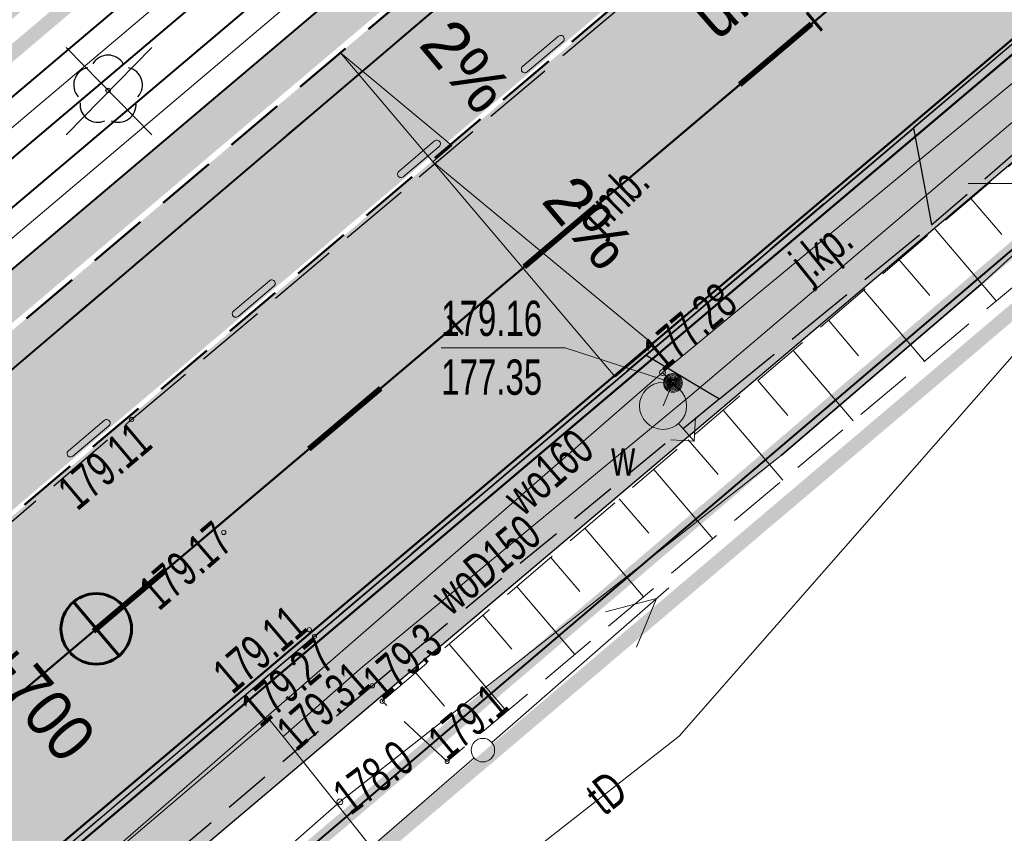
# Model space of a CAD drawing. Header units: metres. Extents: x 7429064 to 7431133, y 5709479 to 5714472.
# Tile 108 of 140: x 7429777 to 7429798, y 5710086 to 5710103. Entities that reach past the tile are written whole.
import ezdxf
from ezdxf.enums import TextEntityAlignment as Align

# ---------------------------------------------------------------- set-up
doc = ezdxf.new("R2010")
doc.units = ezdxf.units.M
for name, pattern in [('1', [0]), ('12', [3, 1, -1, 0, -1]), ('2_BUBZ02', [1.75, 1.25, -0.5]), ('2_KTCR02', [1.5, 1, -0.5]), ('2_KTJZ01', [2, 1.5, -0.5]), ('2_KTKR01', [0]), ('3_1', [0]), ('3_14', [1, -1]), ('3_BUBZ02', [1.75, 1.25, -0.5]), ('3_BUBZ02G', [1.75, 1.25, -0.5]), ('3_KTCR02', [1.5, 1, -0.5]), ('3_KTJZ01', [2, 1.5, -0.5]), ('3_KTKR01', [0]), ('4_SUOP03_17', [0]), ('4_SUPE_01', [0]), ('4_SUPT_01', [0]), ('4_SUPW_01', [0]), ('7_1', [0]), ('7_SUOP03_07', [0]), ('7_SUPE_01', [0]), ('7_SUPT_01', [0]), ('7_SUPW_01', [0]), ('CENTER2', [1.125, 0.75, -0.125, 0.125, -0.125]), ('DASHED', [19.05, 12.7, -6.35]), ('HIDDEN', [0.375, 0.25, -0.125])]:
    doc.linetypes.add(name, pattern=pattern)
for name, color, linetype in [('_1_Mapa', 7, 'Continuous'), ('_1_X-REFY', 7, 'Continuous'), ('C-DROGI-SYTUACJA-ETYKIETY', 7, 'Continuous'), ('zzz.gaHSDomyslna', 7, 'Continuous')]:
    doc.layers.add(name, color=color, linetype=linetype)
doc.layers.add('_Brudnopis', color=22, linetype='Continuous', lineweight=50, plot=False)
for name, color, linetype, lineweight in [('_D_7_PAS DROGOWY-LINIA ROZGR TEREN INW', 222, 'HIDDEN', 50), ('_D_7_PAS DROGOWY_PODZIAL', 1, 'Continuous', 50), ('_D_7_TEREN NIEZBEDNY DLA OB_BUD', 252, 'HIDDEN', 50), ('_D_8_Wymiary', 7, 'Continuous', 20), ('_skarpy', 84, 'Continuous', 40), ('_wycinka_ZUDP', 1, 'Continuous', 30), ('BUBZ_L_1', 252, '2_BUBZ02', 18), ('D_1_KOCIE OCZKA', 7, 'Continuous', 50), ('D_1_LINIA_KRAWĘŻNIK_BET_20_30 WYN 12 CM - III', 7, 'Continuous', 50), ('D_1_Nachylenie_poprzeczne', 7, 'Continuous', 20), ('gaPoziome', 7, 'Continuous', 30), ('GMINA_L_0', 252, '12', 35), ('KRAWĘŻNIK BETONOWY 12_25 WYN 0 CM', 250, 'DASHED', 50), ('KRZYZE_L_0', 252, '1', 18), ('KTCR_L_1', 252, '2_KTCR02', 30), ('KTJZ_E_T_0', 252, 'Continuous', 15), ('KTJZ_L_0', 252, '2_KTJZ01', 30), ('KTKR_L_0', 252, '2_KTKR01', 30), ('RTPW_T_0', 252, 'Continuous', 15), ('RTPW_T_1', 252, 'Continuous', 15), ('skarpa', 82, 'ŚLADY', 20), ('SUOT_L_1', 252, '4_SUOP03_17', 35), ('SUPE_L_3', 252, '4_SUPE_01', 18), ('SUPT_E_T_0', 252, 'Continuous', 15), ('SUPT_L_0', 252, '4_SUPT_01', 18), ('SUPW_E_T_0', 252, 'Continuous', 15), ('SUPW_L_0', 252, '4_SUPW_01', 18), ('SUSM_T_3', 252, 'Continuous', 18), ('SUTT_T_0', 252, 'Continuous', 18), ('SUTW_T_0', 252, 'Continuous', 18), ('SUUW_E_T_5', 252, 'Continuous', 15), ('SUUW_T_0', 252, 'Continuous', 18), ('SUUW_T_7', 252, 'Continuous', 18)]:
    doc.layers.add(name, color=color, linetype=linetype, lineweight=lineweight)
doc.layers.add('D_1_LINIA_OBRZEŻE_BET_6x30cm - III', color=24, linetype='Continuous', lineweight=30, transparency=0.3)
for name, color, linetype, lineweight, true_color, transparency in [('D_2_HECZ_CHODNIK_KOSTKA', 7, 'Continuous', 0, 0xf7f588, 0.35), ('D_2_HECZ_JEZDNIA KR3- NOWA KONSTRUKCJA', 7, 'Continuous', 13, 0x99e6ff, 0.3), ('D_2_HECZ_JEZDNIA KR3- NOWA KONSTRUKCJA G4', 7, 'Continuous', 13, 0xbdbdbd, 0.3)]:
    doc.layers.add(name, color=color, linetype=linetype, lineweight=lineweight, true_color=true_color, transparency=transparency)
for name, color, linetype, lineweight, true_color in [('DZIALKA_L_0', 7, '1', 40, 0x008000), ('HECZ DROGI ROWEROWE', 7, 'Continuous', 13, 0xff8a8a), ('OBOP_T_1_a', 7, 'Continuous', 30, 0x008000)]:
    doc.layers.add(name, color=color, linetype=linetype, lineweight=lineweight, true_color=true_color)
doc.styles.add('ARIAL', font='arial.ttf')
doc.styles.add('wym500', font='arial.ttf', dxfattribs={"width": 0.9, "height": 0.9})
doc.linetypes.add('ŚLADY', pattern='A,3.81,[130,ltypeshp.shx,S=6.35,R=0,X=0,Y=0],3.81', length=7.62)

# ---------------------------------------------------------------- blocks, each defined once
blk = doc.blocks.new('A$C59100B2D')
at = {"layer": '_wycinka_ZUDP'}
for points in [[(0.701, -0.713), (-0.701, 0.713)], [(-0.7, -0.713), (0.701, 0.713)]]:
    blk.add_lwpolyline(points, dxfattribs=at)
blk = doc.blocks.new('3_RTPW02')
at = {"linetype": 'Continuous'}
blk.add_circle((0, 0), 0.045, dxfattribs=at)
blk = doc.blocks.new('3_RTPW01')
at = {"linetype": 'Continuous'}
blk.add_circle((0, 0), 0.045, dxfattribs=at)
blk = doc.blocks.new('4_OBOP02_01')
at = {"linetype": 'Continuous'}
blk.add_circle((0, 0), 0.045, dxfattribs=at)
for centre, start, end in [((0, 0.375), 30.1401, 149.8599), ((-0.357, 0.116), 102.1445, 221.86), ((0.357, 0.116), 318.14, 77.8555), ((-0.22, -0.303), 174.1482, 293.8542), ((0.22, -0.303), 246.1458, 5.8518)]:
    blk.add_arc(centre, 0.375, start, end, dxfattribs=at)
blk = doc.blocks.new('7_SUSM04_01')
at = {"linetype": 'Continuous'}
blk.add_circle((0, 0), 0.25, dxfattribs=at)
blk = doc.blocks.new('7_SUPS01_07')
at = {"linetype": 'Continuous'}
blk.add_circle((0, 0), 0.0625, dxfattribs=at)
blk = doc.blocks.new('7_SUPS01_08')
at = {"linetype": 'Continuous'}
blk.add_circle((0, 0), 0.0625, dxfattribs=at)
blk = doc.blocks.new('7_SUUS02')
at = {"linetype": 'Continuous'}
for p, q in [((0, 1), (-0.35355, 0.64645)), ((0, 1), (0.35355, 0.64645)), ((0, 0.5), (0, 1))]:
    blk.add_line(p, q, dxfattribs=at)
blk.add_circle((0, 0), 0.5, dxfattribs=at)
blk = doc.blocks.new('7_SUUS25')
at = {"linetype": 'Continuous'}
for radius in [0.2, 0.175, 0.15, 0.125, 0.1, 0.075, 0.05, 0.025, 0.00715]:
    blk.add_circle((0, 0), radius, dxfattribs=at)
blk = doc.blocks.new('X-ref_MDCP_Szara')
at = {"layer": 'BUBZ_L_1', "linetype": '3_BUBZ02G'}
blk.add_line((7429785.04, 5710088.99), (7429807.25, 5710107.96), dxfattribs=at)
at = {"layer": 'BUBZ_L_1', "linetype": '3_BUBZ02'}
for p, q in [((7429808.24, 5710106.01), (7429786.42, 5710087.71)), ((7429786.42, 5710087.71), (7429785.04, 5710088.99))]:
    blk.add_line(p, q, dxfattribs=at)
at = {"layer": 'BUBZ_L_1', "linetype": '3_1'}
for p, q in [((7429797.556, 5710099.68), (7429798.211, 5710098.914)), ((7429796.793, 5710099.029), (7429798.096, 5710097.503)), ((7429796.034, 5710098.38), (7429796.682, 5710097.62)), ((7429795.277, 5710097.734), (7429796.569, 5710096.222)), ((7429794.525, 5710097.091), (7429795.168, 5710096.338)), ((7429793.775, 5710096.451), (7429795.055, 5710094.952)), ((7429793.029, 5710095.814), (7429793.667, 5710095.068)), ((7429792.287, 5710095.18), (7429793.555, 5710093.694)), ((7429791.547, 5710094.548), (7429792.179, 5710093.809)), ((7429790.811, 5710093.919), (7429792.069, 5710092.447)), ((7429790.079, 5710093.294), (7429790.705, 5710092.561)), ((7429789.349, 5710092.671), (7429790.595, 5710091.212)), ((7429788.623, 5710092.05), (7429789.243, 5710091.324)), ((7429787.9, 5710091.433), (7429789.135, 5710089.987)), ((7429787.181, 5710090.818), (7429787.795, 5710090.099)), ((7429786.464, 5710090.206), (7429787.688, 5710088.773)), ((7429785.751, 5710089.597), (7429786.36, 5710088.884))]:
    blk.add_line(p, q, dxfattribs=at)
blk.add_point((7429785.04, 5710088.99), dxfattribs=at)
at = {"layer": 'DZIALKA_L_0', "linetype": '1'}
for p, q in [((7429836.45, 5710146.5), (7429660.24, 5709996.55)), ((7429668.8, 5709988.15), (7429832.91, 5710127.96))]:
    blk.add_line(p, q, dxfattribs=at)
at = {"layer": 'GMINA_L_0', "linetype": '12'}
blk.add_line((7429660.24, 5709996.55), (7429836.45, 5710146.5), dxfattribs=at)
at = {"layer": 'KRZYZE_L_0', "linetype": '1'}
blk.add_line((7429797.5, 5710100), (7429802.5, 5710100), dxfattribs=at)
at = {"layer": 'KTCR_L_1', "linetype": '3_KTCR02'}
for p, q in [((7429799.229, 5710103.637), (7429796.334, 5710101.18)), ((7429796.72, 5710099.12), (7429800.516, 5710102.406)), ((7429796.334, 5710101.18), (7429796.72, 5710099.12)), ((7429790.648, 5710096.353), (7429792.21, 5710095.42)), ((7429792.21, 5710095.42), (7429784.83, 5710089.32)), ((7429784.83, 5710089.32), (7429761.9, 5710069.83))]:
    blk.add_line(p, q, dxfattribs=at)
at = {"layer": 'KTCR_L_1', "linetype": '3_14'}
for q in [(7429790.648, 5710096.353), (7429760.82, 5710071.04)]:
    blk.add_line((7429783.6, 5710090.37), q, dxfattribs=at)
at = {"layer": 'KTJZ_L_0', "linetype": '3_KTJZ01'}
for p, q in [((7429779.71, 5710094.98), (7429802.62, 5710114.32)), ((7429806.63, 5710109.92), (7429783.6, 5710090.37)), ((7429796.334, 5710101.18), (7429796.72, 5710099.12)), ((7429792.21, 5710095.42), (7429796.72, 5710099.12)), ((7429790.648, 5710096.353), (7429792.21, 5710095.42)), ((7429756.74, 5710075.42), (7429779.71, 5710094.98)), ((7429783.6, 5710090.37), (7429760.82, 5710071.04))]:
    blk.add_line(p, q, dxfattribs=at)
at = {"layer": 'KTJZ_L_0', "linetype": '3_14'}
blk.add_line((7429790.648, 5710096.353), (7429796.334, 5710101.18), dxfattribs=at)
at = {"layer": 'KTKR_L_0', "linetype": '3_KTKR01'}
for p, q in [((7429799.229, 5710103.637), (7429796.334, 5710101.18)), ((7429796.334, 5710101.18), (7429790.648, 5710096.353)), ((7429790.648, 5710096.353), (7429783.6, 5710090.37)), ((7429783.6, 5710090.37), (7429760.82, 5710071.04))]:
    blk.add_line(p, q, dxfattribs=at)
at = {"layer": 'SUOT_L_1', "linetype": '7_SUOP03_07'}
blk.add_line((7429793.53, 5710094.22), (7429797.77, 5710097.85), dxfattribs=at)
at = {"layer": 'SUOT_L_1', "linetype": '7_1'}
blk.add_line((7429793.53, 5710094.22), (7429797.77, 5710097.85), dxfattribs=at)
at = {"layer": 'SUPE_L_3', "linetype": '7_SUPE_01'}
for p, q in [((7429787.368, 5710088.114), (7429791.134, 5710091.403)), ((7429789.789, 5710090.892), (7429790.871, 5710091.173)), ((7429790.446, 5710090.139), (7429790.871, 5710091.173)), ((7429783.211, 5710084.514), (7429786.991, 5710087.786))]:
    blk.add_line(p, q, dxfattribs=at)
at = {"layer": 'SUPT_L_0', "linetype": '7_SUPT_01'}
for p, q in [((7429797.77, 5710097.85), (7429821.12, 5710119.32)), ((7429793.53, 5710094.22), (7429797.77, 5710097.85)), ((7429799.6, 5710097.66), (7429791.35, 5710088.25)), ((7429784.14, 5710086.85), (7429793.53, 5710094.22)), ((7429791.35, 5710088.25), (7429787.53, 5710085.26)), ((7429762.01, 5710067.55), (7429784.14, 5710086.85))]:
    blk.add_line(p, q, dxfattribs=at)
at = {"layer": 'SUPW_L_0', "linetype": '7_SUPW_01'}
for p, q in [((7429791, 5710095.98), (7429824.148, 5710123.412)), ((7429791.577, 5710095.478), (7429809.919, 5710111.066)), ((7429732.87, 5710045.46), (7429791, 5710095.98)), ((7429791, 5710095.98), (7429791.22, 5710095.76)), ((7429791.22, 5710095.76), (7429791.01, 5710095.27)), ((7429784.619, 5710089.725), (7429791.577, 5710095.478)), ((7429782.934, 5710088.237), (7429784.619, 5710089.725)), ((7429782.65, 5710088.59), (7429746.521, 5710057.841)), ((7429782.934, 5710088.237), (7429782.65, 5710088.59)), ((7429786.966, 5710083.171), (7429782.934, 5710088.237))]:
    blk.add_line(p, q, dxfattribs=at)
at = {"layer": 'SUPW_L_0', "linetype": '7_1'}
for p, q in [((7429791, 5710095.98), (7429824.148, 5710123.412)), ((7429809.919, 5710111.066), (7429791.577, 5710095.478)), ((7429732.87, 5710045.46), (7429791, 5710095.98)), ((7429791.22, 5710095.76), (7429791, 5710095.98)), ((7429791.01, 5710095.27), (7429791.22, 5710095.76)), ((7429791.577, 5710095.478), (7429784.619, 5710089.725)), ((7429784.619, 5710089.725), (7429782.934, 5710088.237)), ((7429746.521, 5710057.841), (7429782.65, 5710088.59)), ((7429782.65, 5710088.59), (7429782.934, 5710088.237)), ((7429786.966, 5710083.171), (7429782.934, 5710088.237))]:
    blk.add_line(p, q, dxfattribs=at)
at = {"layer": 'SUTW_T_0', "linetype": 'Continuous'}
for p in [(7429786.293, 5710096.508), (7429791.22, 5710095.76)]:
    blk.add_line(p, (7429788.926, 5710096.508), dxfattribs=at)
at = {"layer": 'OBOP_T_1_a'}
blk.add_blockref('4_OBOP02_01', (7429779.21, 5710101.98), dxfattribs=at)
at = {"layer": 'RTPW_T_0'}
for p in [(7429785.04, 5710088.99), (7429786.42, 5710087.71)]:
    blk.add_blockref('3_RTPW01', p, dxfattribs=at)
at = {"layer": 'RTPW_T_1'}
for p in [(7429779.71, 5710094.98), (7429781.67, 5710092.58), (7429783.49, 5710090.51), (7429783.6, 5710090.37), (7429784.83, 5710089.32)]:
    blk.add_blockref('3_RTPW02', p, dxfattribs=at)
at = {"layer": 'SUSM_T_3', "rotation": 138.6500024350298}
blk.add_blockref('7_SUSM04_01', (7429787.18, 5710087.95), dxfattribs=at)
at = {"layer": 'SUTT_T_0'}
blk.add_blockref('7_SUPS01_07', (7429784.14, 5710086.85), dxfattribs=at)
at = {"layer": 'SUTW_T_0'}
for p in [(7429791, 5710095.98), (7429791.22, 5710095.76)]:
    blk.add_blockref('7_SUPS01_08', p, dxfattribs=at)
at = {"layer": 'SUUW_T_0', "rotation": 221.5944809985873}
blk.add_blockref('7_SUUS02', (7429791.01, 5710095.27), dxfattribs=at)
at = {"layer": 'SUUW_T_7', "rotation": 37.51748143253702}
blk.add_blockref('7_SUUS25', (7429791.22, 5710095.76), dxfattribs=at)
at = {"layer": 'KTJZ_E_T_0', "width": 0.7}
for s, rotation, p in [('j.mb.', 44.3969, (7429790.033, 5710099.647)), ('j.kp.', 38.8114, (7429794.431, 5710098.509))]:
    blk.add_text(s, height=0.75, rotation=rotation, dxfattribs=at).set_placement(p, align=Align.MIDDLE)
at = {"layer": 'RTPW_T_0', "width": 0.7}
for s, rotation, p in [('179.3', 40.5013, (7429785.04, 5710088.99)), ('179.1', 39.9859, (7429786.42, 5710087.71))]:
    blk.add_text(s, height=0.75, rotation=rotation, dxfattribs=at).set_placement(p)
at = {"layer": 'RTPW_T_1', "width": 0.7}
for s, rotation, p in [('179.11', 40.1701, (7429779.71, 5710094.98)), ('179.27', 40.3277, (7429783.6, 5710090.37))]:
    blk.add_text(s, height=0.75, rotation=rotation, dxfattribs=at).set_placement(p, align=Align.TOP_RIGHT)
blk.add_text('179.17', height=0.75, rotation=40.8095, dxfattribs=at).set_placement((7429781.67, 5710092.58), align=Align.MIDDLE_RIGHT)
for s, rotation, p in [('179.11', 40.3457, (7429783.49, 5710090.51)), ('179.31', 41.2386, (7429784.83, 5710089.32))]:
    blk.add_text(s, height=0.75, rotation=rotation, dxfattribs=at).set_placement(p, align=Align.RIGHT)
at = {"layer": 'SUPT_E_T_0', "width": 0.7}
blk.add_text('tD', height=0.75, rotation=38.0511, dxfattribs=at).set_placement((7429789.807, 5710087.042), align=Align.MIDDLE)
at = {"layer": 'SUPW_E_T_0', "width": 0.7}
for s, rotation, p in [('wo160', 40.9935, (7429788.567, 5710093.866)), ('woD150', 39.5858, (7429787.243, 5710091.894))]:
    blk.add_text(s, height=0.75, rotation=rotation, dxfattribs=at).set_placement(p, align=Align.MIDDLE)
at = {"layer": 'SUTT_T_0', "width": 0.7}
blk.add_text('178.0', height=0.75, rotation=36.8751, dxfattribs=at).set_placement((7429784.14, 5710086.85), align=Align.MIDDLE_LEFT)
at = {"layer": 'SUTW_T_0', "width": 0.7}
blk.add_text('177.28', height=0.75, rotation=40.26, dxfattribs=at).set_placement((7429791, 5710095.98))
for s, p in [('179.16', (7429786.293, 5710097.508)), ('177.35', (7429786.293, 5710096.258))]:
    blk.add_text(s, height=0.75, dxfattribs=at).set_placement(p, align=Align.TOP_LEFT)
at = {"layer": 'SUUW_E_T_5', "width": 0.7}
blk.add_text('w', height=0.75, dxfattribs=at).set_placement((7429789.909, 5710094.54), align=Align.TOP_LEFT)
blk = doc.blocks.new('*U286')
at = {"layer": 'zzz.gaHSDomyslna', "color": 140}
for points in [[(105.222, 89.287, 0.12, 0.12, 0), (106.749, 90.579, 0.12, 0.12, 0)], [(100.641, 85.412, 0.12, 0.12, 0), (102.168, 86.704, 0.12, 0.12, 0)], [(96.061, 81.537, 0.12, 0.12, 0), (97.588, 82.828, 0.12, 0.12, 0)], [(91.48, 77.661, 0.12, 0.12, 0), (93.007, 78.953, 0.12, 0.12, 0)]]:
    blk.add_lwpolyline(points, format="xyseb", dxfattribs=at)
blk = doc.blocks.new('*U217')
at = {"linetype": 'Continuous', "lineweight": 0}
h = blk.add_hatch(color=0, dxfattribs=at)
edge = h.paths.add_edge_path()
edge.add_ellipse((-0.35, 0.6), major_axis=(0, 0.6), ratio=0.333333, start_angle=339.1791, end_angle=685.9352)
edge.add_line((-0.238, 1.097), (-0.232, 1.157))
edge.add_line((-0.232, 1.157), (0.005, 0.684))
edge.add_arc((-0.017, 0.673), 0.0247, 0, 26.5651, ccw=False)
edge.add_line((0.008, 0.673), (0.008, 0.425))
edge.add_arc((0.032, 0.425), 0.0247, 180, 270)
edge.add_line((0.032, 0.4), (0.076, 0.4))
edge.add_arc((0.076, 0.425), 0.0247, 270, 290.3551)
edge.add_line((0.085, 0.402), (0.158, 0.429))
edge.add_ellipse((0.35, 0.6), major_axis=(0, 0.6), ratio=0.333333, start_angle=106.5707, end_angle=378.3144)
edge.add_line((0.287, 1.17), (0.215, 1.519))
edge.add_line((0.215, 1.519), (0.251, 1.765))
edge.add_line((0.251, 1.765), (0.256, 1.765))
edge.add_line((0.256, 1.765), (0.271, 1.808))
edge.add_line((0.271, 1.808), (0.271, 1.863))
edge.add_line((0.271, 1.863), (0.143, 1.863))
edge.add_line((0.143, 1.863), (0.137, 1.808))
edge.add_line((0.137, 1.808), (0.203, 1.765))
edge.add_line((0.203, 1.765), (0.185, 1.641))
edge.add_line((0.185, 1.641), (-0.18, 1.641))
edge.add_line((-0.18, 1.641), (-0.159, 1.833))
edge.add_spline(control_points=[(-0.159, 1.833), (-0.157, 1.839), (-0.147, 1.859), (-0.12, 1.861), (-0.1, 1.863)], knot_values=[0, 0, 0, 0, 0.02025, 0.071822, 0.071822, 0.071822, 0.071822], degree=3, periodic=0)
edge.add_line((-0.1, 1.863), (-0.05, 1.863))
edge.add_line((-0.05, 1.863), (-0.05, 2))
edge.add_line((-0.05, 2), (-0.131, 2))
edge.add_spline(control_points=[(-0.131, 2), (-0.139, 1.999), (-0.149, 1.994), (-0.157, 1.989)], knot_values=[0.067484, 0.067484, 0.067484, 0.067484, 0.093736, 0.093736, 0.093736, 0.093736], degree=3, periodic=0)
edge.add_arc((-0.116, 1.918), 0.0817, 120.1379, 168.8933)
edge.add_line((-0.196, 1.934), (-0.279, 1.161))
h.paths.add_polyline_path([(-0.195, 1.5), (0.165, 1.5), (0.05, 0.7), (-0.222, 1.244)], flags=16)
edge = h.paths.add_edge_path(flags=16)
edge.add_ellipse((-0.35, 0.6), major_axis=(0, -0.45), ratio=0.350072, start_angle=159.1526, end_angle=502.0815, ccw=False)
edge.add_line((-0.294, 1.021), (-0.325, 0.734))
edge.add_arc((-0.337, 0.736), 0.0128, 322.797, 353.8856, ccw=False)
edge.add_line((-0.327, 0.728), (-0.359, 0.686))
edge.add_arc((-0.33, 0.663), 0.0365, 142.797, 180)
edge.add_line((-0.367, 0.663), (-0.367, 0.571))
edge.add_arc((-0.354, 0.571), 0.0128, 180, 270)
edge.add_line((-0.354, 0.558), (-0.346, 0.558))
edge.add_arc((-0.346, 0.571), 0.0128, 270, 333.0195)
edge.add_spline(control_points=[(-0.335, 0.565), (-0.322, 0.589), (-0.301, 0.632), (-0.283, 0.681), (-0.28, 0.703), (-0.28, 0.705)], knot_values=[0.007888, 0.007888, 0.007888, 0.007888, 0.089431, 0.152858, 0.158023, 0.158023, 0.158023, 0.158023], degree=3, periodic=0)
edge.add_line((-0.28, 0.705), (-0.253, 0.955))
edge = h.paths.add_edge_path(flags=16)
edge.add_line((0.195, 1.379), (0.249, 1.118))
edge.add_ellipse((0.35, 0.6), major_axis=(0, 0.6), ratio=0.333333, start_angle=390.3444, end_angle=440.4059)
edge.add_line((0.153, 0.7), (0.098, 0.7))
edge.add_line((0.098, 0.7), (0.195, 1.379))
edge = h.paths.add_edge_path(flags=16)
edge.add_ellipse((0.35, 0.6), major_axis=(0, -0.45), ratio=0.350072, start_angle=290.1309, end_angle=617.1604, ccw=False)
edge.add_line((0.202, 0.445), (0.35, 0.5))
edge.add_arc((0.278, 0.595), 0.119, 307.1318, 362.4334)
edge.add_line((0.397, 0.6), (0.397, 0.675))
edge.add_arc((0.372, 0.675), 0.0247, 0, 90)
edge.add_line((0.372, 0.7), (0.196, 0.7))
blk = doc.blocks.new('*U223')
at = {"layer": 'zzz.gaHSDomyslna', "color": 140}
blk.add_lwpolyline([(0, 0, 0.24, 0.24, 0), (45.211, 38.249, 0.24, 0.24, 0)], format="xyseb", dxfattribs=at)
blk = doc.blocks.new('spearator')
at = {"layer": 'D_1_KOCIE OCZKA'}
h = blk.add_hatch(color=12, dxfattribs=at)
h.dxf.hatch_style = 1
edge = h.paths.add_edge_path()
edge.add_line((7429810.877, 5710121.625), (7429811.641, 5710122.271))
edge.add_arc((7429811.592, 5710122.328), 0.075, 310.2315, 490.2315)
edge.add_line((7429811.544, 5710122.386), (7429810.781, 5710121.74))
edge.add_arc((7429810.829, 5710121.683), 0.075, 130.2315, 310.2315)
at = {"layer": 'D_1_KOCIE OCZKA', "lineweight": 18, "flags": 128}
blk.add_lwpolyline([(7429810.877, 5710121.625), (7429811.641, 5710122.271, 1), (7429811.544, 5710122.386), (7429810.781, 5710121.74, 1)], format="xyb", close=True, dxfattribs=at)
blk = doc.blocks.new('X-ref_SOR')
at = {"layer": 'D_1_KOCIE OCZKA'}
for p in [(-22.757, -19.253), (-25.391, -21.481), (-28.903, -24.452), (-32.415, -27.423)]:
    blk.add_blockref('spearator', p, dxfattribs=at)
at = {"layer": 'gaPoziome'}
for name, p in [('*U286', (7429687.419, 5710012.817)), ('*U223', (7429746.316, 5710067.104))]:
    blk.add_blockref(name, p, dxfattribs=at)
at = {"layer": 'gaPoziome', "color": 140, "rotation": 308.4891535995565}
blk.add_blockref('*U217', (7429786.298, 5710102.197), dxfattribs=at)
blk = doc.blocks.new('kilometraz')
at = {"linetype": 'ByBlock', "lineweight": -2}
blk.add_hatch(color=0, dxfattribs=at).paths.add_polyline_path([(0, -0.5, 0.414214), (0.5, 0, 0.414214), (0, 0.5)])
at = {"color": 0, "linetype": 'ByBlock', "lineweight": -2}
blk.add_line((0, 0.5), (0, -0.5), dxfattribs=at)
blk.add_circle((0, 0), 0.5, dxfattribs=at)
blk = doc.blocks.new('AeccTickLine')
at = {"color": 0, "linetype": 'ByBlock', "lineweight": -2}
blk.add_line((0, 1), (0, -1), dxfattribs=at)
blk = doc.blocks.new('OŚ_Dąbrowskiego_1')
at = {"layer": '_D_8_Wymiary', "color": 1, "linetype": 'CENTER2', "lineweight": 35, "flags": 128}
blk.add_lwpolyline([(7429230.998, 5709660.664), (7429273.145, 5709676.622, 0.085629), (7429337.582, 5709714.618), (7429502.301, 5709854.381), (7429714.669, 5710036.139), (7429868.111, 5710165.952)], format="xyb", dxfattribs=at)
at = {"layer": 'C-DROGI-SYTUACJA-ETYKIETY', "color": 7, "linetype": 'Continuous', "lineweight": 60}
for name, p, xscale, yscale, zscale, rotation in [('AeccTickLine', (7429794.228, 5710103.446), 0.25, 0.25, 0.25, 40.23149243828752), ('AeccTickLine', (7429786.593, 5710096.988), 0.25, 0.25, 0.25, 40.23149243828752), ('kilometraz', (7429778.959, 5710090.529), 1.5, 1.5, 1.5, 40.23149243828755)]:
    blk.add_blockref(name, p, dxfattribs=dict(at, xscale=xscale, yscale=yscale, zscale=zscale, rotation=rotation))
at = {"layer": 'C-DROGI-SYTUACJA-ETYKIETY', "color": 7, "linetype": 'Continuous', "lineweight": -3, "insert": (7429777.098, 5710088.954), "char_height": 1, "attachment_point": 8, "rotation": 310.2315, "style": 'wym500'}
blk.add_mtext('0+700', dxfattribs=at)

msp = doc.modelspace()

# ---------------------------------------------------------------- hatches: boundary and pattern name
at = {"layer": 'D_1_Nachylenie_poprzeczne', "transparency": 33554508}
h = msp.add_hatch(color=256, dxfattribs=at)
h.dxf.hatch_style = 1
h.paths.add_polyline_path([(7429786.518, 5710100.808), (7429786.112, 5710100.464), (7429784.149, 5710102.779)])
h = msp.add_hatch(color=256, dxfattribs=at)
h.dxf.hatch_style = 1
h.paths.add_polyline_path([(7429790.805, 5710096.579), (7429789.992, 5710095.891), (7429786.112, 5710100.464)])
at = {"layer": 'D_2_HECZ_CHODNIK_KOSTKA', "transparency": 33554585}
h = msp.add_hatch(color=256, dxfattribs=at)
h.dxf.hatch_style = 1
h.paths.add_polyline_path([(7429638.934, 5709954.087), (7429640.777, 5709951.999), (7429638.441, 5709949.938), (7429636.626, 5709951.994)], flags=16)
edge = h.paths.add_edge_path(flags=16)
edge.add_arc((7429654.582, 5709963.368), 1.5, 0, 360)
h.paths.add_polyline_path([(7429662.693, 5709978.696), (7429660.193, 5709981.617), (7429660.302, 5709983.027), (7429663.87, 5709986.081), (7429664.797, 5709985.745), (7429665.85, 5709979.514), (7429664.189, 5709978.469)], flags=16)
edge = h.paths.add_edge_path(flags=16)
edge.add_arc((7429638.601, 5709947.846), 0.045, 131.8272, 219.3849)
edge.add_line((7429638.566, 5709947.817), (7429636.832, 5709946.394))
edge.add_line((7429636.832, 5709946.394), (7429635.391, 5709947.983))
edge.add_line((7429635.391, 5709947.983), (7429637.179, 5709949.435))
edge.add_line((7429637.179, 5709949.435), (7429638.571, 5709947.879))
edge = h.paths.add_edge_path(flags=16)
edge.add_arc((7429645.82, 5709955.199), 1.5, 0, 180)
edge.add_arc((7429645.82, 5709955.199), 1.5, 180, 360)
edge = h.paths.add_edge_path()
edge.add_line((7429712.034, 5710029.935), (7429658.242, 5709983.896))
edge.add_arc((7429659.833, 5709982.472), 2.136, 138.1636, 217.4167)
edge.add_line((7429658.137, 5709981.174), (7429662.461, 5709976.122))
edge.add_line((7429662.461, 5709976.122), (7429648.558, 5709964.222))
edge.add_line((7429648.558, 5709964.222), (7429646.835, 5709966.236))
edge.add_line((7429646.835, 5709966.236), (7429635.022, 5709956.126))
edge.add_arc((7429638.273, 5709952.327), 5, 130.559, 179.1421)
edge.add_line((7429633.274, 5709952.402), (7429636.193, 5709940.012))
edge.add_line((7429636.193, 5709940.012), (7429636.937, 5709940.297))
edge.add_line((7429636.937, 5709940.297), (7429638.161, 5709941.514))
edge.add_line((7429638.161, 5709941.514), (7429636.84, 5709943.07))
edge.add_line((7429636.84, 5709943.07), (7429641.44, 5709947.06))
edge.add_line((7429641.44, 5709947.06), (7429642.8, 5709945.53))
edge.add_line((7429642.8, 5709945.53), (7429644.87, 5709947.34))
edge.add_line((7429644.87, 5709947.34), (7429643.5, 5709948.96))
edge.add_line((7429643.5, 5709948.96), (7429652.14, 5709956.36))
edge.add_line((7429652.14, 5709956.36), (7429658.31, 5709961.76))
edge.add_line((7429658.31, 5709961.76), (7429659.652, 5709960.219))
edge.add_line((7429659.652, 5709960.219), (7429660.67, 5709961.16))
edge.add_line((7429660.67, 5709961.16), (7429659.38, 5709962.66))
edge.add_line((7429659.38, 5709962.66), (7429662.38, 5709965.27))
edge.add_line((7429662.38, 5709965.27), (7429663.721, 5709963.735))
edge.add_line((7429663.721, 5709963.735), (7429664.65, 5709964.56))
edge.add_line((7429664.65, 5709964.56), (7429661.84, 5709967.78))
edge.add_line((7429661.84, 5709967.78), (7429666.72, 5709971.95))
edge.add_line((7429666.72, 5709971.95), (7429664.152, 5709974.98))
edge.add_line((7429664.152, 5709974.98), (7429668.661, 5709978.913))
edge.add_line((7429668.661, 5709978.913), (7429667.19, 5709980.588))
edge.add_line((7429667.19, 5709980.588), (7429666.126, 5709986.882))
edge.add_line((7429666.126, 5709986.882), (7429666.719, 5709988.519))
edge.add_line((7429666.719, 5709988.519), (7429714.477, 5710029.393))
edge.add_line((7429714.477, 5710029.393), (7429714.151, 5710029.773))
edge.add_line((7429714.151, 5710029.773), (7429712.034, 5710029.935))
edge = h.paths.add_edge_path()
edge.add_line((7429827.678, 5710127.816), (7429718.119, 5710035.128))
edge.add_line((7429718.119, 5710035.128), (7429717.952, 5710033.022))
edge.add_line((7429717.952, 5710033.022), (7429718.278, 5710032.643))
edge.add_line((7429718.278, 5710032.643), (7429831.149, 5710128.133))
edge.add_arc((7429829.636, 5710125.542), 3, 59.7039, 130.7355)
at = {"layer": 'D_2_HECZ_JEZDNIA KR3- NOWA KONSTRUKCJA'}
h = msp.add_hatch(color=256, dxfattribs=at)
h.dxf.hatch_style = 1
edge = h.paths.add_edge_path()
edge.add_arc((7429610.557, 5709990.469), 30, 310.559, 314.2935)
edge.add_arc((7429610.557, 5709990.469), 30, 314.2935, 325.3941)
edge.add_line((7429635.249, 5709973.431), (7429635.899, 5709972.672))
edge.add_line((7429635.899, 5709972.672), (7429667.702, 5709999.89))
edge.add_line((7429667.702, 5709999.89), (7429675.246, 5710006.347))
edge.add_line((7429675.246, 5710006.347), (7429712.724, 5710038.423))
edge.add_line((7429712.724, 5710038.423), (7429823.828, 5710132.378))
edge.add_line((7429823.828, 5710132.378), (7429834.316, 5710141.377))
edge.add_line((7429834.316, 5710141.377), (7429846.156, 5710151.524))
edge.add_line((7429846.156, 5710151.524), (7429850.099, 5710146.734))
edge.add_line((7429850.099, 5710146.734), (7429838.187, 5710136.85))
edge.add_line((7429838.187, 5710136.85), (7429827.698, 5710127.833))
edge.add_line((7429827.698, 5710127.833), (7429716.613, 5710033.854))
edge.add_line((7429716.613, 5710033.854), (7429633.474, 5709962.699))
edge.add_arc((7429636.726, 5709958.9), 5, 130.559, 193.2571)
edge.add_line((7429631.859, 5709957.753), (7429636.051, 5709939.958))
edge.add_line((7429636.051, 5709939.958), (7429630.653, 5709938.888))
edge.add_line((7429630.653, 5709938.888), (7429629.491, 5709943.821))
edge.add_arc((7429623.651, 5709942.445), 6, 13.2571, 130.559)
edge.add_line((7429619.749, 5709947.003), (7429619.729, 5709946.986))
edge.add_line((7429619.729, 5709946.986), (7429617.779, 5709949.265))
edge.add_line((7429617.779, 5709949.265), (7429606.383, 5709939.512))
edge.add_line((7429606.383, 5709939.512), (7429594.274, 5709929.149))
edge.add_line((7429594.274, 5709929.149), (7429594.825, 5709928.314))
edge.add_line((7429594.825, 5709928.314), (7429589.708, 5709924.935))
edge.add_arc((7429606.237, 5709899.9), 30, 123.434, 130.559)
edge.add_line((7429586.73, 5709922.692), (7429529.23, 5709873.48))
edge.add_line((7429529.23, 5709873.48), (7429502.179, 5709850.343))
edge.add_line((7429502.179, 5709850.343), (7429339.523, 5709712.33))
edge.add_arc((7429194.822, 5709882.942), 223.711, 294.66533, 310.3021, ccw=False)
edge.add_arc((7429190.304, 5709894.737), 236.317, 290.79615, 294.46753, ccw=False)
edge.add_line((7429274.207, 5709673.816), (7429245.41, 5709663.13))
edge.add_line((7429245.41, 5709663.13), (7429242.106, 5709661.907))
edge.add_line((7429242.106, 5709661.907), (7429240.354, 5709666.717))
edge.add_line((7429240.354, 5709666.717), (7429244.254, 5709668.201))
edge.add_line((7429244.254, 5709668.201), (7429272.082, 5709679.428))
edge.add_arc((7429195.246, 5709882.369), 217, 290.73736, 310.31443)
edge.add_line((7429335.641, 5709716.905), (7429500.355, 5709856.664))
edge.add_line((7429500.355, 5709856.664), (7429629.269, 5709966.997))
edge.add_line((7429629.269, 5709966.997), (7429630.064, 5709967.677))
at = {"layer": 'D_2_HECZ_JEZDNIA KR3- NOWA KONSTRUKCJA G4'}
h = msp.add_hatch(color=256, dxfattribs=at)
h.dxf.hatch_style = 1
h.paths.add_polyline_path([(7429743.285, 5710068.364), (7429790.786, 5710108.551), (7429790.217, 5710109.222), (7429747.297, 5710072.911), (7429742.716, 5710069.036)])
at = {"layer": 'HECZ DROGI ROWEROWE'}
h = msp.add_hatch(color=256, dxfattribs=at)
h.dxf.hatch_style = 1
edge = h.paths.add_edge_path()
edge.add_arc((7429796.82, 5710136.433), 20.404, 308.0322, 334.2528)
edge.add_arc((7429835.93, 5710116.897), 23.318, 143.7897, 152.7624, ccw=False)
edge.add_arc((7429839.325, 5710112.767), 28.527, 132.1511, 141.1238, ccw=False)
edge.add_line((7429820.181, 5710133.917), (7429834.124, 5710145.713))
edge.add_arc((7429837.354, 5710141.896), 5, 102.0154, 130.2315, ccw=False)
edge.add_line((7429836.313, 5710146.786), (7429842.063, 5710148.01))
edge.add_line((7429842.063, 5710148.01), (7429845.234, 5710150.73))
edge.add_line((7429845.234, 5710150.73), (7429843.045, 5710150.264))
edge.add_arc((7429842.629, 5710152.22), 2, 169.0596, 282.0154, ccw=False)
edge.add_line((7429840.665, 5710152.6), (7429846.908, 5710184.895))
edge.add_arc((7429848.38, 5710184.61), 1.5, 109.3988, 169.0596, ccw=False)
edge.add_line((7429847.882, 5710186.025), (7429848.854, 5710186.367))
edge.add_line((7429848.854, 5710186.367), (7429847.265, 5710191.424))
edge.add_line((7429847.265, 5710191.424), (7429846.903, 5710192.479))
edge.add_line((7429846.903, 5710192.479), (7429845.675, 5710198.449))
edge.add_arc((7429825.958, 5710195.082), 20.002, -10.9391, 9.6882, ccw=False)
edge.add_line((7429845.597, 5710191.287), (7429839.403, 5710159.242))
edge.add_arc((7429819.766, 5710163.038), 20, 310.2315, 349.0596, ccw=False)
edge.add_line((7429832.684, 5710147.769), (7429817.64, 5710135.042))
edge.add_arc((7429832.495, 5710117.483), 23, 130.2315, 151.7604)
edge.add_arc((7429794.613, 5710137.829), 20, 310.2315, 331.7604, ccw=False)
edge.add_line((7429807.531, 5710122.56), (7429710.78, 5710040.708))
edge.add_line((7429710.78, 5710040.708), (7429674.341, 5710009.522))
edge.add_arc((7429663.288, 5710022.437), 17, 303.434, 310.559, ccw=False)
edge.add_line((7429672.654, 5710008.25), (7429665.175, 5710003.312))
edge.add_arc((7429654.155, 5710020.002), 20, 287.2523, 303.434, ccw=False)
edge.add_line((7429660.087, 5710000.902), (7429655.396, 5709999.445))
edge.add_arc((7429662.069, 5709977.958), 22.5, 107.2523, 130.559)
edge.add_line((7429647.439, 5709995.052), (7429638.424, 5709987.337))
edge.add_arc((7429653.054, 5709970.242), 22.5, 130.559, 144.5953)
edge.add_line((7429634.715, 5709983.278), (7429621.962, 5709965.306))
edge.add_arc((7429606.364, 5709977.009), 19.5, 310.559, 323.1201, ccw=False)
edge.add_line((7429619.043, 5709962.194), (7429498.409, 5709858.948))
edge.add_line((7429498.409, 5709858.948), (7429409.747, 5709783.718))
edge.add_line((7429409.747, 5709783.718), (7429333.7, 5709719.193))
edge.add_arc((7429195.246, 5709882.369), 214, 294.99294, 310.31443, ccw=False)
edge.add_line((7429285.662, 5709688.408), (7429286.787, 5709685.755))
edge.add_arc((7429195.216, 5709882.43), 216.948, 294.96649, 310.31053)
edge.add_line((7429335.566, 5709716.997), (7429500.277, 5709856.756))
edge.add_line((7429500.277, 5709856.756), (7429621.38, 5709960.403))
edge.add_line((7429621.38, 5709960.403), (7429627.625, 5709965.748))
edge.add_line((7429627.625, 5709965.748), (7429629.904, 5709967.698))
edge.add_line((7429629.904, 5709967.698), (7429629.179, 5709968.529))
edge.add_arc((7429630.687, 5709969.843), 2, 144.5953, 221.0823, ccw=False)
edge.add_line((7429629.056, 5709971.002), (7429636.752, 5709981.829))
edge.add_arc((7429653.054, 5709970.242), 20, 130.559, 144.5953, ccw=False)
edge.add_line((7429640.049, 5709985.437), (7429649.631, 5709993.62))
edge.add_arc((7429662.069, 5709977.958), 20, 107.2523, 128.4533, ccw=False)
edge.add_line((7429656.137, 5709997.058), (7429665.185, 5709999.868))
edge.add_line((7429665.185, 5709999.868), (7429673.721, 5710005.504))
edge.add_arc((7429657.258, 5710030.439), 29.88, 303.434, 310.559)
edge.add_line((7429676.687, 5710007.738), (7429712.64, 5710038.509))
edge.add_line((7429712.64, 5710038.509), (7429809.391, 5710120.361))
edge.add_line((7429809.391, 5710120.361), (7429809.391, 5710120.361))

# ---------------------------------------------------------------- linework, layer by layer
at = {"layer": '_Brudnopis', "flags": 128}
msp.add_lwpolyline([(7429230.998, 5709660.664), (7429273.145, 5709676.622, 0.085605), (7429337.585, 5709714.618), (7429368.823, 5709741.125), (7429502.301, 5709854.381), (7429714.669, 5710036.139), (7429868.111, 5710165.952)], format="xyb", dxfattribs=at)
msp.add_lwpolyline([(7429504.409, 5709851.907), (7429716.775, 5710033.663), (7429870.21, 5710163.471)], dxfattribs=at)
at = {"layer": '_D_7_PAS DROGOWY-LINIA ROZGR TEREN INW', "ltscale": 10, "const_width": 0.3, "flags": 128}
for points in [[(7429287.498, 5709689.141), (7429307.71, 5709696.948), (7429435.698, 5709805.84), (7429660.078, 5709996.74), (7429836.288, 5710146.69)], [(7429668.8, 5709988.15), (7429832.91, 5710127.96)]]:
    msp.add_lwpolyline(points, dxfattribs=at)
at = {"layer": '_D_7_PAS DROGOWY_PODZIAL', "ltscale": 0.2, "const_width": 0.3, "flags": 128}
msp.add_lwpolyline([(7429838.788, 5710158.699), (7429835.061, 5710151.867), (7429707.929, 5710044.059), (7429670.336, 5710012.083), (7429661.685, 5710006.163), (7429648.718, 5710002.136), (7429632.935, 5709988.628), (7429615.789, 5709965.397), (7429495.458, 5709862.411), (7429330.756, 5709722.662), (7429319.402, 5709713.684), (7429307.842, 5709705.758), (7429296.806, 5709699.189), (7429282.846, 5709692.117), (7429269.349, 5709686.304), (7429250.2, 5709678.58), (7429239.824, 5709670.46)], dxfattribs=at)
at = {"layer": '_D_7_TEREN NIEZBEDNY DLA OB_BUD', "ltscale": 10, "const_width": 0.3, "flags": 128}
msp.add_lwpolyline([(7429838.642, 5710133.498), (7429838.163, 5710130.983), (7429669.785, 5709988.07), (7429674.221, 5709982.833), (7429665.132, 5709974.906), (7429667.705, 5709971.871), (7429662.832, 5709967.707), (7429665.637, 5709964.494), (7429637.109, 5709939.516), (7429616.438, 5709933.991), (7429410.711, 5709758.425), (7429398.46, 5709756.965), (7429363.725, 5709727.377), (7429364.497, 5709726.485), (7429330.157, 5709696.304), (7429317.553, 5709687.475), (7429303.139, 5709679.24), (7429296.402, 5709677.454), (7429295.854, 5709678.755), (7429285.213, 5709675.171), (7429285.468, 5709665.629), (7429278.469, 5709665.47), (7429278.347, 5709670.061), (7429254.481, 5709660.887), (7429229.937, 5709651.368), (7429224.487, 5709665.833), (7429244.657, 5709675.131), (7429249.847, 5709679.192), (7429269.079, 5709686.95), (7429282.549, 5709692.752), (7429296.468, 5709699.803), (7429307.464, 5709706.348), (7429318.986, 5709714.248), (7429330.313, 5709723.204), (7429495.004, 5709862.943), (7429615.273, 5709965.877), (7429632.42, 5709989.108), (7429648.373, 5710002.762), (7429661.377, 5710006.8), (7429669.911, 5710012.64), (7429707.476, 5710044.593), (7429834.508, 5710152.316), (7429838.121, 5710158.939), (7429844.755, 5710193.28), (7429843.741, 5710206.48), (7429852.314, 5710203.598), (7429849.368, 5710188.375), (7429850.227, 5710185.684), (7429848.746, 5710185.163), (7429846.827, 5710175.247), (7429842.58, 5710153.283), (7429856.534, 5710164.104), (7429864.199, 5710154.59)], close=True, dxfattribs=at)
at = {"layer": '_skarpy', "flags": 128}
for points in [[(7429787.645, 5710110.714), (7429745.488, 5710075.049)], [(7429788.291, 5710109.951), (7429746.134, 5710074.285)], [(7429788.808, 5710109.34), (7429746.651, 5710073.675)], [(7429789.454, 5710108.577), (7429747.297, 5710072.911)]]:
    msp.add_lwpolyline(points, dxfattribs=at)
at = {"layer": 'D_1_LINIA_KRAWĘŻNIK_BET_20_30 WYN 12 CM - III', "flags": 128}
msp.add_lwpolyline([(7429831.149, 5710128.133, 0.317837), (7429827.698, 5710127.833), (7429718.119, 5710035.128)], format="xyb", dxfattribs=at)
at = {"layer": 'D_1_LINIA_OBRZEŻE_BET_6x30cm - III', "flags": 128}
msp.add_lwpolyline([(7429718.278, 5710032.643), (7429831.149, 5710128.133)], dxfattribs=at)
at = {"layer": 'D_1_Nachylenie_poprzeczne'}
for points in [[(7429786.518, 5710100.808), (7429786.112, 5710100.464), (7429784.149, 5710102.779)], [(7429790.805, 5710096.579), (7429789.992, 5710095.891), (7429786.112, 5710100.464)]]:
    msp.add_lwpolyline(points, close=True, dxfattribs=at)
at = {"layer": 'KRAWĘŻNIK BETONOWY 12_25 WYN 0 CM', "ltscale": 0.1, "flags": 128}
for points in [[(7429837.411, 5710147.02), (7429836.313, 5710146.786, 0.123742), (7429834.124, 5710145.713), (7429820.181, 5710133.917, 0.101916), (7429815.198, 5710127.569, -0.101916), (7429809.468, 5710120.269), (7429736.706, 5710058.712)], [(7429807.531, 5710122.56), (7429790.863, 5710108.459), (7429710.78, 5710040.708), (7429674.341, 5710009.522, -0.031099), (7429672.654, 5710008.25), (7429665.175, 5710003.312, -0.070723), (7429660.087, 5710000.902), (7429655.396, 5709999.445, 0.102047), (7429647.439, 5709995.052), (7429638.424, 5709987.337, 0.061321), (7429634.715, 5709983.278), (7429622.219, 5709965.698)]]:
    msp.add_lwpolyline(points, format="xyb", dxfattribs=at)
at = {"layer": 'skarpa', "ltscale": 0.04}
for points in [[(7429787.968, 5710110.332), (7429745.811, 5710074.667)], [(7429789.131, 5710108.958), (7429746.974, 5710073.293)]]:
    msp.add_lwpolyline(points, dxfattribs=at)

# ---------------------------------------------------------------- block references
at = {"layer": '_1_Mapa'}
msp.add_blockref('X-ref_MDCP_Szara', (0, 0), dxfattribs=at)
at = {"layer": '_1_X-REFY'}
for name in ['X-ref_SOR', 'OŚ_Dąbrowskiego_1']:
    msp.add_blockref(name, (0, 0), dxfattribs=at)
at = {"layer": '_wycinka_ZUDP', "xscale": -1.3, "yscale": 1.3, "zscale": 1.3}
msp.add_blockref('A$C59100B2D', (7429779.227, 5710101.964), dxfattribs=at)

# ---------------------------------------------------------------- texts
at = {"layer": 'C-DROGI-SYTUACJA-ETYKIETY', "color": 7, "linetype": 'Continuous', "lineweight": -3, "insert": (7429800.424, 5710110.659), "char_height": 1, "attachment_point": 5, "rotation": 40.9877, "style": 'wym500'}
msp.add_mtext('ul. Dąbrowska droga powiatowa, klasy Z', dxfattribs=at)
at = {"layer": 'D_1_Nachylenie_poprzeczne', "style": 'ARIAL'}
for p in [(7429785.791, 5710102.946), (7429788.398, 5710099.622)]:
    msp.add_text('2%%%', height=1, rotation=310.1063, dxfattribs=at).set_placement(p)

doc.saveas('drawing.dxf')
